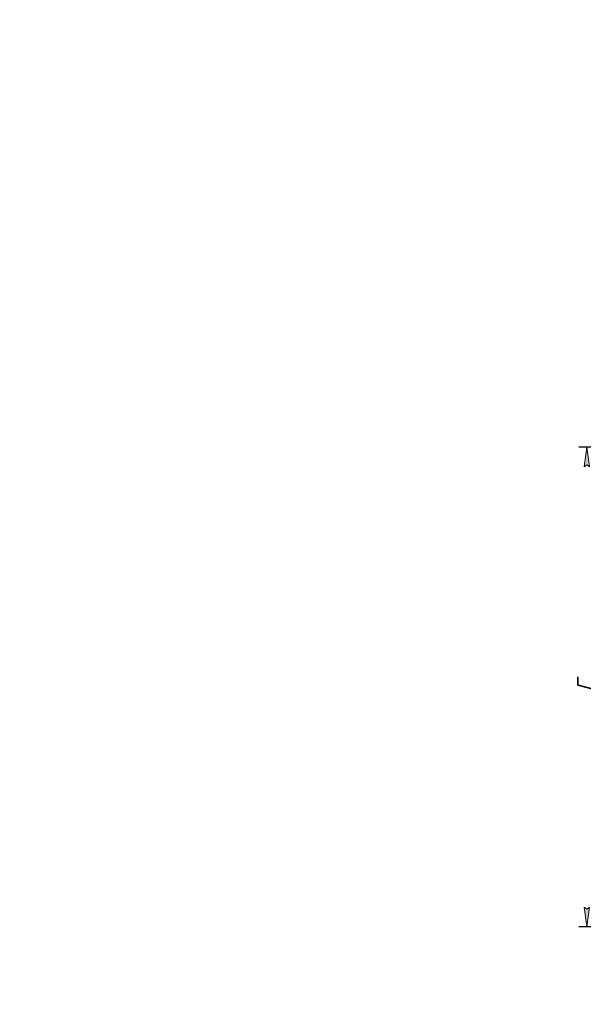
# Model space of a CAD drawing. Header units: millimetres. Extents: x 0 to 420, y 0 to 594.
# Tile 10 of 15: x 0 to 143, y 345 to 594. Entities that reach past the tile are written whole.
import ezdxf

# ---------------------------------------------------------------- set-up
doc = ezdxf.new("R2010")
doc.units = ezdxf.units.MM
doc.linetypes.add('K5LT_THIN', pattern=[0])
doc.layers.add('Системный слой', color=7, linetype='Continuous')
doc.styles.add('KDIMTEXTSTYLE', font='GOST_AU.SHX', dxfattribs={"width": 0.96, "oblique": 15, "height": 5})
doc.dimstyles.new('KDIMSTYLE (0.25)', dxfattribs={"dimtxt": 5, "dimasz": 1, "dimexe": 2, "dimexo": 0, "dimgap": 1, "dimtad": 1, "dimlfac": 4, "dimtxsty": 'KDIMTEXTSTYLE', "dimsah": 1, "dimcen": 0, "dimdle": 1, "dimadec": 0, "dimazin": 0, "dimtfac": 0.667, "dimtmove": 0, "dimatfit": 3, "dimfxl": 1, "dimtvp": 1, "dimtolj": 1, "dimtzin": 0, "dimarcsym": 0})

# ---------------------------------------------------------------- blocks, each defined once
blk = doc.blocks.new('KDIMARROW_01')
at = {"layer": 'Системный слой'}
blk.add_hatch(color=0, dxfattribs=at).paths.add_polyline_path([(-5, -0.66), (0, 0), (-5, 0.66), (-4.5, 0)])
at = {"layer": 'Системный слой', "color": 0, "linetype": 'K5LT_THIN', "lineweight": 18}
for p, q in [((-4.5, 0), (-5, 0.66)), ((-5, 0.66), (0, 0)), ((0, 0), (-5, -0.66)), ((-5, -0.66), (-4.5, 0)), ((0, 0), (-1, 0))]:
    blk.add_line(p, q, dxfattribs=at)

msp = doc.modelspace()

# ---------------------------------------------------------------- dimensions: what is measured, and where the dimension line sits
at = {"layer": 'Системный слой', "color": 7}
msp.add_linear_dim(base=(143.6167, 485.7691), p1=(189.7417, 364.2691), p2=(182.2417, 485.7691), angle=90, location=(143.6167, 425.0191), text='\\H5.0;\\W0.965;\\Q15;\\H5.0;\\W0.965;\\Q15;\\Q15;Г', dimstyle='KDIMSTYLE (0.25)', override={"dimexo": 0, "dimblk1": 'KDIMARROW_01', "dimblk2": 'KDIMARROW_01', "dimse1": 0, "dimse2": 0, "dimclrt": 7, "dimtolj": 1}, dxfattribs=at).render()

doc.saveas('drawing.dxf')
